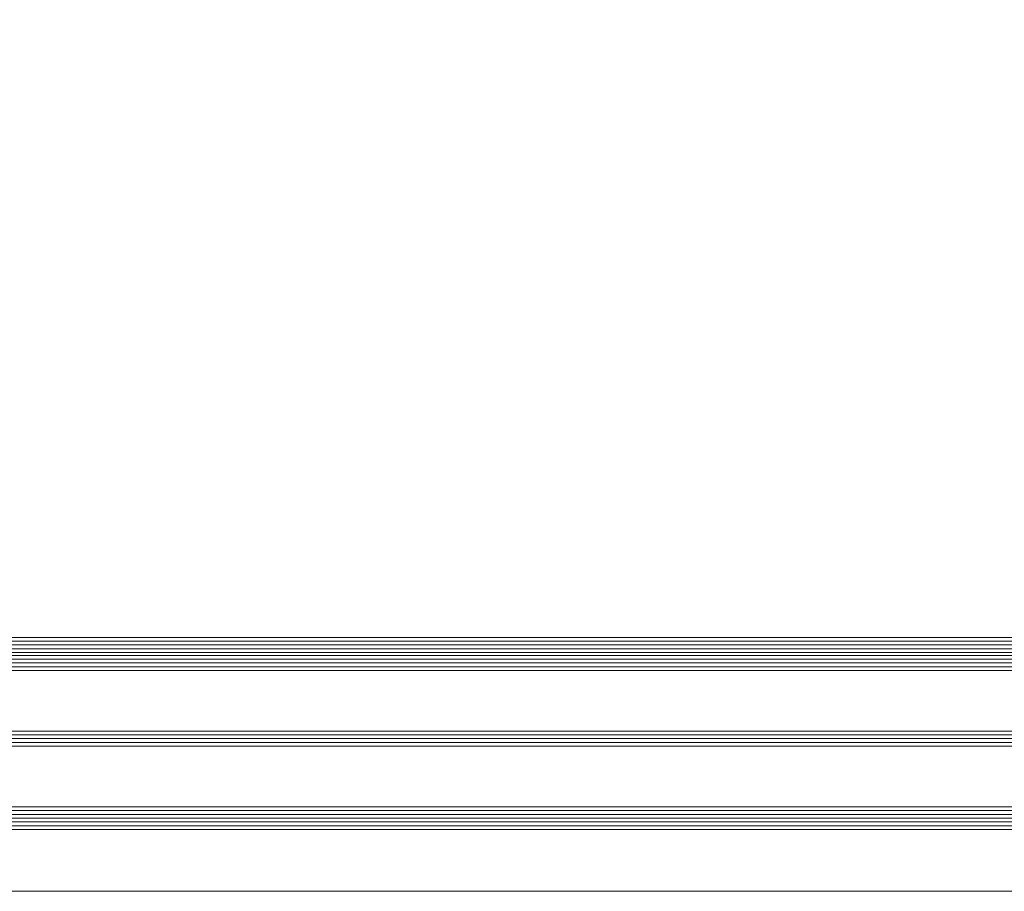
# Model space of a CAD drawing. Extents: x 1911006 to 2186114, y 709265 to 747216.
# Tile 157 of 256: x 1922671 to 1922931, y 735136 to 735367. Entities that reach past the tile are written whole.
import ezdxf

# ---------------------------------------------------------------- set-up
doc = ezdxf.new("R2010")
doc.units = 0
doc.header["$LTSCALE"] = 500
doc.header["$MEASUREMENT"] = 0
doc.linetypes.add('ACAD_ISO02W100', pattern=[15, 12, -3])
for name, color, linetype, lineweight in [('!_A_03_ČIARKOVANÁ', 41, 'ACAD_ISO02W100', 13), ('_MB_kreskowanie_szklo_0.09', 157, 'CONTINUOUS', 9), ('_MB_szklo_0.15', 142, 'CONTINUOUS', 15)]:
    doc.layers.add(name, color=color, linetype=linetype, lineweight=lineweight)

msp = doc.modelspace()

# ---------------------------------------------------------------- linework, layer by layer
at = {"layer": '!_A_03_ČIARKOVANÁ', "color": 7}
msp.add_lwpolyline([(1917346.45, 735136.39), (1933649.45, 735136.39)], dxfattribs=at)
at = {"layer": '!_A_03_ČIARKOVANÁ', "color": 7, "ltscale": 0.5}
msp.add_arc((1922522.2, 735230.23), 911.75, 0, 90, dxfattribs=at)
at = {"layer": '_MB_kreskowanie_szklo_0.09', "color": 7}
for points in [[(1922582.45, 735202.49), (1923320.45, 735202.49)], [(1922582.45, 735201.49), (1923320.45, 735201.49)], [(1922582.45, 735200.49), (1923320.45, 735200.49)], [(1922582.45, 735197.73), (1923320.45, 735197.73)], [(1922582.45, 735196.73), (1923320.45, 735196.73)], [(1922582.45, 735195.73), (1923320.45, 735195.73)], [(1922582.45, 735177.73), (1923320.45, 735177.73)], [(1922582.45, 735176.73), (1923320.45, 735176.73)], [(1922582.45, 735175.73), (1923320.45, 735175.73)], [(1922582.45, 735157.73), (1923320.45, 735157.73)], [(1922582.45, 735156.73), (1923320.45, 735156.73)], [(1922582.45, 735155.73), (1923320.45, 735155.73)], [(1922582.45, 735154.73), (1923320.45, 735154.73)], [(1922582.45, 735153.73), (1923320.45, 735153.73)]]:
    msp.add_lwpolyline(points, dxfattribs=at)
at = {"layer": '_MB_szklo_0.15', "color": 7}
for points in [[(1923320.45, 735199.49), (1922582.45, 735199.49), (1922582.45, 735203.49), (1923320.45, 735203.49)], [(1923320.45, 735198.73), (1922582.45, 735198.73), (1922582.45, 735199.49), (1923320.45, 735199.49)], [(1923320.45, 735194.73), (1922582.45, 735194.73), (1922582.45, 735198.73), (1923320.45, 735198.73)], [(1923320.45, 735174.73), (1922582.45, 735174.73), (1922582.45, 735178.73), (1923320.45, 735178.73)], [(1923320.45, 735152.73), (1922582.45, 735152.73), (1922582.45, 735158.73), (1923320.45, 735158.73)]]:
    msp.add_lwpolyline(points, dxfattribs=at)

doc.saveas('drawing.dxf')
